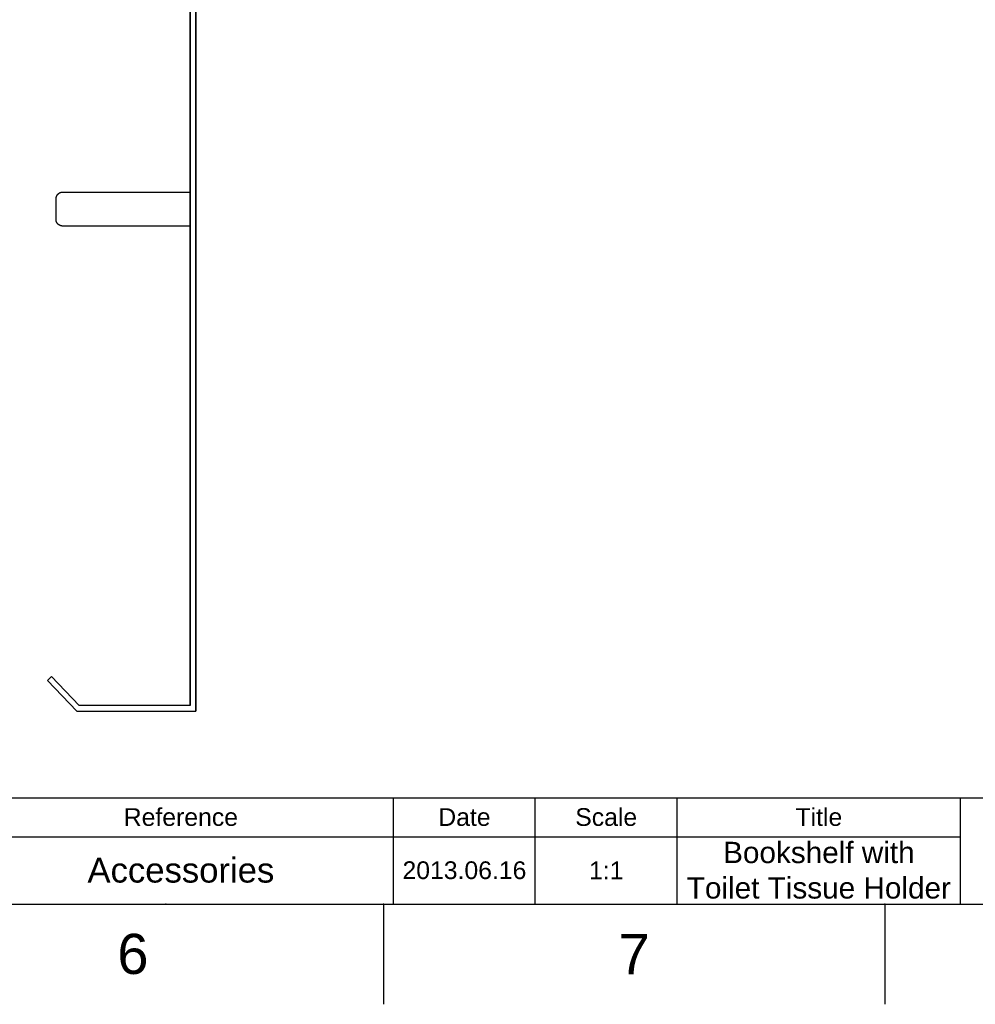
# Model space of a CAD drawing. Header units: millimetres. Extents: x 580 to 2065, y -13 to 1037.
# Tile 4 of 8: x 1547 to 1885, y -13 to 334. Entities that reach past the tile are written whole.
import ezdxf

# ---------------------------------------------------------------- set-up
doc = ezdxf.new("R2010")
doc.units = ezdxf.units.MM
doc.header["$LTSCALE"] = 0.1
for name, color, linetype in [('FORM', 7, 'Continuous'), ('INLINE', 3, 'Continuous'), ('TEXT', 2, 'Continuous')]:
    doc.layers.add(name, color=color, linetype=linetype)
doc.styles.get("Standard").update_dxf_attribs({"font": 'arial_0.ttf'})

msp = doc.modelspace()

# ---------------------------------------------------------------- linework, layer by layer
for p, q in [((615.21, 22.08), (2029.35, 22.08)), ((1675.82, 22.08), (1675.82, -13.27)), ((1852.58, 22.08), (1852.58, -13.27))]:
    msp.add_line(p, q)
for p in [(1599.05, 22.08), (1675.82, 22.08), (1852.58, 22.08)]:
    msp.add_point(p)
at = {"layer": 'FORM'}
for p, q in [((1353.1, 59.58), (2029.35, 59.58)), ((1679.35, 22.08), (1679.35, 59.58)), ((1679.35, 22.08), (1679.35, 59.58)), ((1679.35, 22.08), (1679.35, 59.58)), ((1729.35, 22.08), (1729.35, 59.58)), ((1779.35, 22.08), (1779.35, 59.58)), ((1879.35, 22.08), (1879.35, 59.58)), ((1529.35, 45.83), (1879.35, 45.83))]:
    msp.add_line(p, q, dxfattribs=at)
at = {"layer": 'INLINE'}
for p, q in [((1607.62, 645.07), (1607.62, 92.07)), ((1607.62, 92.07), (1607.62, 645.07)), ((1609.62, 90.07), (1609.62, 645.07)), ((1609.62, 645.07), (1609.62, 90.07)), ((1560.32, 270.85), (1560.33, 270.94)), ((1560.32, 270.77), (1560.32, 270.85)), ((1560.33, 270.94), (1560.34, 271.02)), ((1560.34, 271.02), (1560.35, 271.1)), ((1560.35, 271.1), (1560.37, 271.18)), ((1560.37, 271.18), (1560.38, 271.26)), ((1560.38, 271.26), (1560.41, 271.34)), ((1560.41, 271.34), (1560.43, 271.42)), ((1560.43, 271.42), (1560.46, 271.5)), ((1560.46, 271.5), (1560.48, 271.58)), ((1560.48, 271.58), (1560.52, 271.65)), ((1560.52, 271.65), (1560.55, 271.73)), ((1560.55, 271.73), (1560.59, 271.8)), ((1560.59, 271.8), (1560.63, 271.87)), ((1560.63, 271.87), (1560.67, 271.94)), ((1560.67, 271.94), (1560.71, 272.01)), ((1560.71, 272.01), (1560.76, 272.08)), ((1560.76, 272.08), (1560.81, 272.15)), ((1560.81, 272.15), (1560.86, 272.21)), ((1560.86, 272.21), (1560.91, 272.28)), ((1560.91, 272.28), (1560.97, 272.34)), ((1560.97, 272.34), (1561.03, 272.4)), ((1561.03, 272.4), (1561.08, 272.45)), ((1561.08, 272.45), (1561.15, 272.51)), ((1561.15, 272.51), (1561.21, 272.56)), ((1561.21, 272.56), (1561.27, 272.61)), ((1561.27, 272.61), (1561.34, 272.66)), ((1561.34, 272.66), (1561.41, 272.71)), ((1561.41, 272.71), (1561.48, 272.75)), ((1561.48, 272.75), (1561.55, 272.79)), ((1561.55, 272.79), (1561.62, 272.83)), ((1561.62, 272.83), (1561.7, 272.87)), ((1561.7, 272.87), (1561.77, 272.9)), ((1561.77, 272.9), (1561.85, 272.93)), ((1561.85, 272.93), (1561.93, 272.96)), ((1561.93, 272.96), (1562, 272.99)), ((1562, 272.99), (1562.08, 273.01)), ((1562.08, 273.01), (1562.16, 273.03)), ((1562.16, 273.03), (1562.24, 273.05)), ((1562.24, 273.05), (1562.32, 273.06)), ((1562.32, 273.06), (1562.41, 273.08)), ((1562.41, 273.08), (1562.49, 273.09)), ((1562.49, 273.09), (1562.57, 273.09)), ((1562.57, 273.09), (1562.65, 273.1)), ((1562.65, 273.1), (1562.74, 273.1)), ((1562.74, 273.1), (1562.82, 273.1)), ((1562.82, 273.1), (1607.62, 273.1)), ((1560.32, 263.39), (1560.32, 270.77)), ((1560.32, 263.32), (1560.32, 263.39)), ((1560.32, 263.26), (1560.32, 263.32)), ((1560.33, 263.19), (1560.32, 263.26)), ((1560.34, 263.13), (1560.33, 263.19)), ((1560.34, 263.07), (1560.34, 263.13)), ((1560.35, 263.02), (1560.34, 263.07)), ((1560.36, 262.98), (1560.35, 263.02)), ((1560.37, 262.94), (1560.36, 262.98)), ((1560.38, 262.9), (1560.37, 262.94)), ((1560.39, 262.87), (1560.38, 262.9)), ((1560.4, 262.83), (1560.39, 262.87)), ((1560.41, 262.79), (1560.4, 262.83)), ((1560.42, 262.75), (1560.41, 262.79)), ((1560.43, 262.72), (1560.42, 262.75)), ((1560.44, 262.68), (1560.43, 262.72)), ((1560.46, 262.64), (1560.44, 262.68)), ((1560.47, 262.6), (1560.46, 262.64)), ((1560.49, 262.57), (1560.47, 262.6)), ((1560.51, 262.51), (1560.49, 262.57)), ((1560.53, 262.46), (1560.51, 262.51)), ((1560.56, 262.41), (1560.53, 262.46)), ((1560.59, 262.36), (1560.56, 262.41)), ((1560.62, 262.31), (1560.59, 262.36)), ((1560.65, 262.26), (1560.62, 262.31)), ((1560.68, 262.21), (1560.65, 262.26)), ((1560.71, 262.16), (1560.68, 262.21)), ((1560.75, 262.1), (1560.71, 262.16)), ((1560.8, 262.04), (1560.75, 262.1)), ((1560.84, 261.99), (1560.8, 262.04)), ((1560.89, 261.93), (1560.84, 261.99)), ((1560.93, 261.89), (1560.89, 261.93)), ((1560.98, 261.84), (1560.93, 261.89)), ((1561.02, 261.8), (1560.98, 261.84)), ((1561.07, 261.75), (1561.02, 261.8)), ((1561.12, 261.71), (1561.07, 261.75)), ((1561.17, 261.67), (1561.12, 261.71)), ((1561.22, 261.63), (1561.17, 261.67)), ((1561.27, 261.59), (1561.22, 261.63)), ((1561.31, 261.56), (1561.27, 261.59)), ((1561.35, 261.53), (1561.31, 261.56)), ((1561.4, 261.51), (1561.35, 261.53)), ((1561.44, 261.48), (1561.4, 261.51)), ((1561.48, 261.45), (1561.44, 261.48)), ((1561.53, 261.43), (1561.48, 261.45)), ((1561.57, 261.4), (1561.53, 261.43)), ((1561.62, 261.38), (1561.57, 261.4)), ((1561.66, 261.36), (1561.62, 261.38)), ((1561.71, 261.33), (1561.66, 261.36)), ((1561.76, 261.31), (1561.71, 261.33)), ((1561.8, 261.29), (1561.76, 261.31)), ((1561.85, 261.27), (1561.8, 261.29)), ((1561.9, 261.26), (1561.85, 261.27)), ((1561.95, 261.24), (1561.9, 261.26)), ((1562, 261.22), (1561.95, 261.24)), ((1562.05, 261.21), (1562, 261.22)), ((1562.1, 261.19), (1562.05, 261.21)), ((1562.15, 261.18), (1562.1, 261.19)), ((1562.2, 261.17), (1562.15, 261.18)), ((1562.25, 261.16), (1562.2, 261.17)), ((1562.3, 261.15), (1562.25, 261.16)), ((1562.35, 261.14), (1562.3, 261.15)), ((1562.4, 261.13), (1562.35, 261.14)), ((1562.45, 261.12), (1562.4, 261.13)), ((1562.51, 261.11), (1562.45, 261.12)), ((1562.56, 261.11), (1562.51, 261.11)), ((1562.61, 261.1), (1562.56, 261.11)), ((1562.66, 261.1), (1562.61, 261.1)), ((1562.71, 261.1), (1562.66, 261.1)), ((1562.77, 261.1), (1562.71, 261.1)), ((1562.82, 261.1), (1562.77, 261.1)), ((1571.49, 261.1), (1562.82, 261.1)), ((1607.62, 261.1), (1571.49, 261.1)), ((1607.62, 263.8), (1607.62, 251.8)), ((1558.71, 102.3), (1557.26, 100.92)), ((1557.26, 100.92), (1558.71, 102.3)), ((1557.26, 100.92), (1567.62, 90.07)), ((1567.62, 90.07), (1557.26, 100.92)), ((1568.48, 92.07), (1558.71, 102.3)), ((1558.71, 102.3), (1568.48, 92.07)), ((1607.62, 92.07), (1568.48, 92.07)), ((1567.62, 90.07), (1609.62, 90.07))]:
    msp.add_line(p, q, dxfattribs=at)

# ---------------------------------------------------------------- texts
at = {"char_height": 14.14, "attachment_point": 5}
for s, insert in [('6', (1587.43, 4.4)), ('7', (1764.2, 4.4))]:
    msp.add_mtext_dynamic_manual_height_columns(s, width=50, gutter_width=12.5, heights=[0], dxfattribs=dict(at, insert=insert))
at = {"layer": 'TEXT', "attachment_point": 5}
for s, width, insert, char_height in [('Reference', 60, (1604.35, 52.71), 6.25), ('Date', 20, (1704.35, 52.71), 6.25), ('Scale', 20, (1754.35, 52.71), 6.25), ('Title', 40, (1829.35, 52.71), 6.25), ('Bookshelf with Toilet Tissue Holder', 94.6027, (1829.35, 33.96), 7.5), ('Accessories', 128.2482, (1604.35, 33.96), 8.75), ('2013.06.16', 20, (1704.35, 33.96), 6.25), ('1:1', 20, (1754.35, 33.96), 6.25)]:
    msp.add_mtext_dynamic_manual_height_columns(s, width=width, gutter_width=12.5, heights=[0], dxfattribs=dict(at, insert=insert, char_height=char_height))

doc.saveas('drawing.dxf')
